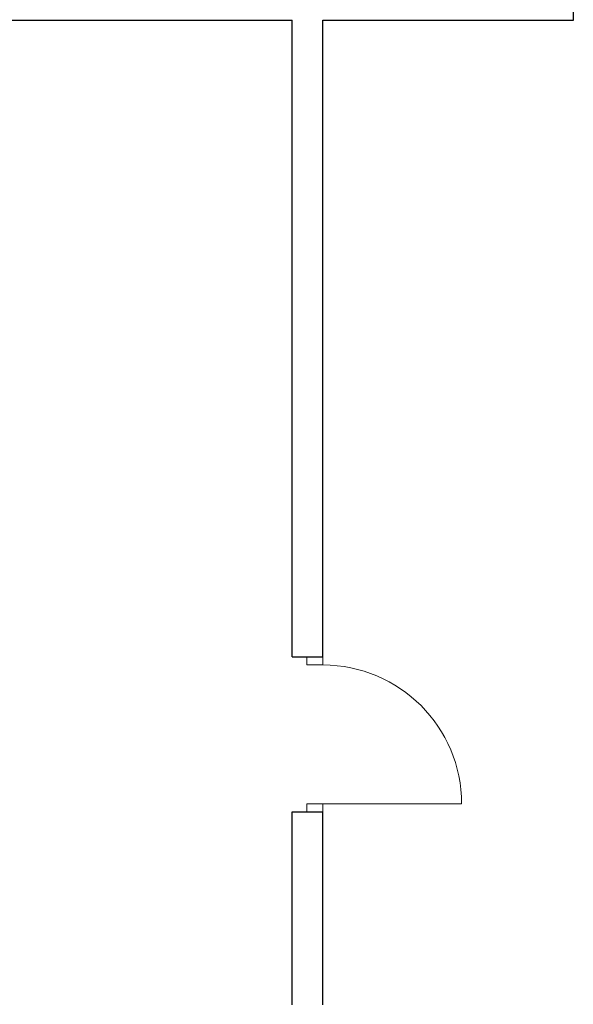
# Model space of a CAD drawing. Extents: x -438200 to -357500, y 15000 to 163871.
# Tile 61 of 148: x -421868 to -418795, y 72473 to 77933. Entities that reach past the tile are written whole.
import ezdxf

# ---------------------------------------------------------------- set-up
doc = ezdxf.new("R2010")
doc.units = 0
doc.header["$MEASUREMENT"] = 0
doc.layers.add('#podkład', color=252, linetype='Continuous')
doc.layers.add('INWENT. DRZWI_Nr_Pióra__5', color=252, linetype='Continuous', lineweight=13)
doc.layers.add('INWENT.ŚCIANY_Nr_Pióra__1', color=252, linetype='Continuous', lineweight=25)

# ---------------------------------------------------------------- blocks, each defined once
blk = doc.blocks.new('piętro')
at = {"layer": 'INWENT. DRZWI_Nr_Pióra__5', "color": 252, "linetype": 'Continuous'}
for p, q in [((-420274.9, 56519.3), (-420274.9, 56564.3)), ((-420184.9, 56519.3), (-420274.9, 56519.3)), ((-420184.9, 56564.3), (-420184.9, 56519.3)), ((-420184.9, 55749.3), (-420274.9, 55749.3)), ((-420274.9, 55749.3), (-420274.9, 55704.3)), ((-420184.9, 55749.3), (-419414.9, 55749.3)), ((-420184.9, 55704.3), (-420184.9, 55749.3))]:
    blk.add_line(p, q, dxfattribs=at)
blk.add_arc((-420184.9, 55749.3), 770, 0, 90, dxfattribs=at)
at = {"layer": 'INWENT.ŚCIANY_Nr_Pióra__1', "color": 252, "linetype": 'Continuous'}
for p, q in [((-418794.9, 60094.3), (-418794.9, 60394.3)), ((-425584.9, 60094.3), (-420354.9, 60094.3)), ((-420354.9, 56564.3), (-420354.9, 60094.3)), ((-420184.9, 56564.3), (-420184.9, 60094.3)), ((-420184.9, 60094.3), (-418794.9, 60094.3)), ((-420354.9, 56564.3), (-420184.9, 56564.3)), ((-420354.9, 54634.3), (-420354.9, 55704.3)), ((-420354.9, 55704.3), (-420184.9, 55704.3)), ((-420184.9, 54634.3), (-420184.9, 55704.3))]:
    blk.add_line(p, q, dxfattribs=at)

msp = doc.modelspace()

# ---------------------------------------------------------------- block references
at = {"layer": '#podkład', "color": 3, "lineweight": 50}
msp.add_blockref('piętro', (0, 17835.1), dxfattribs=at)

doc.saveas('drawing.dxf')
